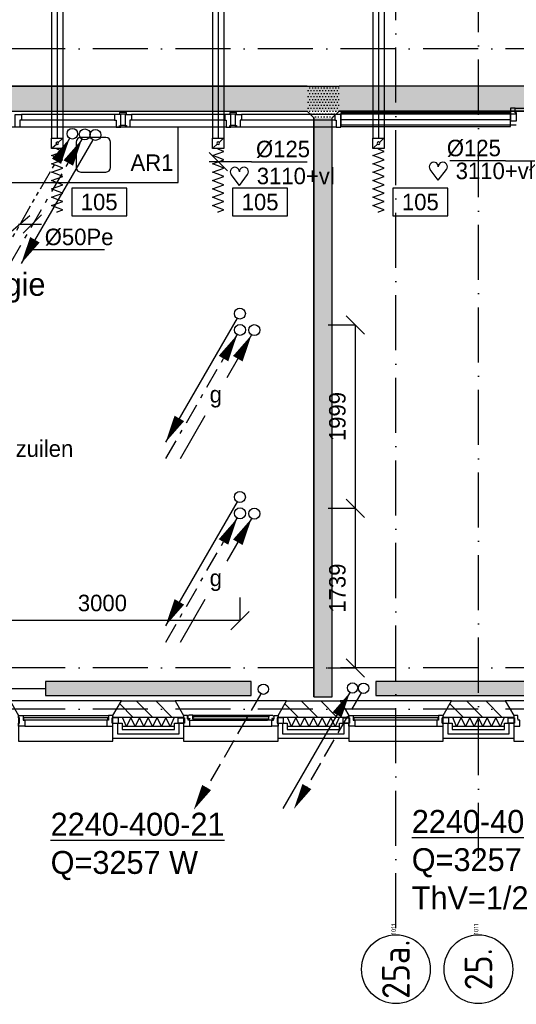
# Model space of a CAD drawing. Extents: x -1448 to 118900, y -195097 to 442500.
# Tile 45 of 103: x 43463 to 48879, y 401755 to 412489. Entities that reach past the tile are written whole.
import ezdxf
from ezdxf.enums import TextEntityAlignment as Align

# ---------------------------------------------------------------- set-up
doc = ezdxf.new("R2010")
doc.units = 0
doc.header["$LTSCALE"] = 100
for name, pattern in [('B-SL0', [100000000.0, 0, -100000000.0]), ('CENTER2', [11.25, 7.5, -1.25, 1.25, -1.25]), ('DASHDOT', [9, 6, -1.5, 0, -1.5]), ('LURETOUR', [6, 4, -2])]:
    doc.linetypes.add(name, pattern=pattern)
doc.layers.get('0').update_dxf_attribs({"linetype": 'CONTINUOUS'})
doc.layers.get('DEFPOINTS').update_dxf_attribs({"linetype": 'CONTINUOUS'})
for name, color, linetype in [('AL$7----_STRAMIEN', 1, 'DASHDOT'), ('AL21----_BUITENWAND', 4, 'CONTINUOUS'), ('AL21K---_ISOLATIE', 1, 'CONTINUOUS'), ('AL22----_BINNENWAND', 7, 'CONTINUOUS'), ('AL28----_KONSTRUKTIE', 3, 'CONTINUOUS'), ('AL31----_BUITENKOZ', 7, 'CONTINUOUS'), ('AL32----_BINNENKOZ', 7, 'CONTINUOUS'), ('AL32----_DRAAIRICHTING', 1, 'CONTINUOUS'), ('AL66----_TRANSPINST', 7, 'CONTINUOUS'), ('AL74----', 7, 'CONTINUOUS'), ('ALL-----_REFLIJNEN', 8, 'CONTINUOUS'), ('ALN-----_BLOCKNAAM', 2, 'CONTINUOUS'), ('ALXA3---_VOLZWART', 14, 'CONTINUOUS'), ('ALXAB---_PREFABBETON', 1, 'CONTINUOUS'), ('BOUW', 8, 'CONTINUOUS'), ('KABELGOOT1', 8, 'CONTINUOUS'), ('WI561---', 1, 'CONTINUOUS'), ('WL524---', 4, 'CONTINUOUS'), ('WL531---', 4, 'CONTINUOUS'), ('WL532---', 4, 'CONTINUOUS'), ('WL541---', 4, 'CONTINUOUS'), ('WL561---', 4, 'CONTINUOUS'), ('WL561---_AANVOER', 4, 'CONTINUOUS'), ('WL561---_RETOUR', 4, 'CONTINUOUS'), ('WL570---', 3, 'CONTINUOUS'), ('WL570---_HARTLIJN', 1, 'CONTINUOUS'), ('WL570---_RETOUR', 3, 'CONTINUOUS'), ('WM531---', 1, 'CONTINUOUS'), ('WM561---', 1, 'CONTINUOUS'), ('WM570---', 1, 'CONTINUOUS')]:
    doc.layers.add(name, color=color, linetype=linetype)
doc.styles.add('BURO-018', font='BUROFONT.shx', dxfattribs={"height": 180})
doc.styles.add('BURO-025', font='BUROFONT.shx', dxfattribs={"height": 250})
doc.styles.get("Standard").update_dxf_attribs({"font": 'ISOCP'})
doc.dimstyles.new('STABICAD', dxfattribs={"dimscale": 100, "dimtxt": 1.8, "dimasz": 0, "dimexe": 0, "dimexo": 2.5, "dimgap": 1.5, "dimtad": 0, "dimdec": 0, "dimzin": 0, "dimtxsty": 'BURO-018', "dimtsz": 1, "dimcen": -3, "dimazin": 3, "dimtfac": 1, "dimtofl": 0, "dimtmove": 0, "dimatfit": 3, "dimtvp": 1.055556, "dimtolj": 1, "dimtzin": 0})
pattern_1 = [(0, (0, 558400.235), (15.875, 31.75), [0, -31.75])]

# ---------------------------------------------------------------- blocks, each defined once
blk = doc.blocks.new('1011')
at = {"layer": 'AL$7----_STRAMIEN', "color": 7, "linetype": 'CONTINUOUS'}
blk.add_circle((-750, 0), 750, dxfattribs=at)
at = {"layer": 'ALN-----_BLOCKNAAM', "linetype": 'CONTINUOUS'}
blk.add_text('1011', height=100, dxfattribs=at).set_placement((0, 0))
blk = doc.blocks.new('2322401')
at = {"color": 0, "linetype": 'CONTINUOUS'}
for p, q in [((-0.5, 0.5, 1), (-0.5, 0.5)), ((-0.5, 0.5, 1), (-0.5, -0.5, 1)), ((0.5, 0.5, 1), (-0.5, 0.5, 1)), ((0.5, 0.5), (-0.5, 0.5)), ((-0.5, 0.5), (-0.5, -0.5)), ((0.5, 0.5, 1), (0.5, 0.5)), ((0.5, -0.5, 1), (0.5, 0.5, 1)), ((0.5, -0.5), (0.5, 0.5)), ((-0.5, -0.5, 1), (-0.5, -0.5)), ((-0.5, -0.5, 1), (0.5, -0.5, 1)), ((-0.5, -0.5), (0.5, -0.5)), ((0.5, -0.5, 1), (0.5, -0.5))]:
    blk.add_line(p, q, dxfattribs=at)
blk = doc.blocks.new('LDV2108')
at = {"color": 0, "linetype": 'CONTINUOUS'}
for p, q in [((-0.25, -0.433), (-1.187, -2.057)), ((-1.562, -2.706), (-2.5, -4.33)), ((-2.875, -4.98), (-3.812, -6.603)), ((-4.187, -7.253), (-5.125, -8.877)), ((-5.5, -9.526), (-6.437, -11.15))]:
    blk.add_line(p, q, dxfattribs=at)
blk.add_lwpolyline([(-6.75, -11.691, 0, 1, 0), (-5.5, -9.526, 1, 1, 0)], format="xyseb", dxfattribs=at)
blk.add_circle((0, 0), 0.5, dxfattribs=at)
blk = doc.blocks.new('*D29')
at = {"layer": 'DEFPOINTS', "color": 0}
for p in [(46575, 407162), (46575, 405423), (47122, 405423)]:
    blk.add_point(p, dxfattribs=at)
at = {"layer": 'WM561---', "color": 0}
for p, q in [((47222, 407062), (47022, 407262)), ((46825, 407162), (47122, 407162)), ((47122, 407162), (47122, 405423)), ((47222, 405323), (47022, 405523)), ((46825, 405423), (47122, 405423))]:
    blk.add_line(p, q, dxfattribs=at)
at = {"layer": 'WM561---', "color": 0, "insert": (46928, 406292), "char_height": 180, "attachment_point": 5, "rotation": 90, "style": 'BURO-018'}
blk.add_mtext('\\A1;1739', dxfattribs=at)
blk = doc.blocks.new('*D31')
at = {"layer": 'DEFPOINTS', "color": 0}
for p in [(46575, 409162), (46575, 407163), (47122, 407163)]:
    blk.add_point(p, dxfattribs=at)
at = {"layer": 'WM561---', "color": 0}
for p, q in [((47222, 409062), (47022, 409262)), ((46825, 409162), (47122, 409162)), ((47122, 409162), (47122, 407163)), ((47222, 407063), (47022, 407263)), ((46825, 407163), (47122, 407163))]:
    blk.add_line(p, q, dxfattribs=at)
at = {"layer": 'WM561---', "color": 0, "insert": (46928, 408162), "char_height": 180, "attachment_point": 5, "rotation": 90, "style": 'BURO-018'}
blk.add_mtext('\\A1;1999', dxfattribs=at)
blk = doc.blocks.new('LDV4109')
at = {"color": 0, "linetype": 'CONTINUOUS'}
for p, q in [((-1.125, -1.949), (-0.25, -0.433)), ((-1.688, -2.923), (-1.5, -2.598)), ((-3, -5.196), (-2.063, -3.572)), ((-3.563, -6.17), (-3.375, -5.846)), ((-4.875, -8.444), (-3.938, -6.82)), ((-5.438, -9.418), (-5.25, -9.093)), ((-6.75, -11.691), (-5.813, -10.068))]:
    blk.add_line(p, q, dxfattribs=at)
blk.add_lwpolyline([(-0.25, -0.433, 0, 1, 0), (-1.5, -2.598, 1, 1, 0)], format="xyseb", dxfattribs=at)
blk.add_circle((0, 0), 0.5, dxfattribs=at)
blk = doc.blocks.new('*D32')
at = {"layer": 'DEFPOINTS', "color": 0}
for p in [(42865, 405939), (42865, 405939), (45865, 405939)]:
    blk.add_point(p, dxfattribs=at)
at = {"layer": 'WM561---', "color": 0}
for p, q in [((42865, 406189), (42865, 405939)), ((45865, 406189), (45865, 405939)), ((42765, 405839), (42965, 406039)), ((45765, 405839), (45965, 406039)), ((45865, 405939), (42865, 405939))]:
    blk.add_line(p, q, dxfattribs=at)
at = {"layer": 'WM561---', "color": 0, "insert": (44365, 406129), "char_height": 180, "attachment_point": 5, "style": 'BURO-018'}
blk.add_mtext('\\A1;3000', dxfattribs=at)
blk = doc.blocks.new('A$C3CED5FD2')
at = {"layer": 'AL74----'}
for p, q in [((0, 600), (0, 0)), ((1850, 600), (0, 600)), ((1850, 0), (1850, 600)), ((737.5, 437.5), (737.5, 162.5)), ((1062.5, 487.5), (787.5, 487.5)), ((1112.5, 162.5), (1112.5, 437.5)), ((787.5, 112.5), (1062.5, 112.5)), ((0, 0), (1850, 0))]:
    blk.add_line(p, q, dxfattribs=at)
for centre, start, end in [((787.5, 437.5), 90, 180), ((1062.5, 437.5), 0, 90), ((787.5, 162.5), 180, 270), ((1062.5, 162.5), 270, 0)]:
    blk.add_arc(centre, 50, start, end, dxfattribs=at)
blk = doc.blocks.new('LDV4')
at = {"color": 0, "linetype": 'CONTINUOUS'}
for p, q in [((-0.25, -0.433), (-2.5, -4.33)), ((-4.5, -7.794), (-6.75, -11.691))]:
    blk.add_line(p, q, dxfattribs=at)
blk.add_lwpolyline([(-0.25, -0.433, 0, 1, 0), (-1.5, -2.598, 1, 1, 0)], format="xyseb", dxfattribs=at)
blk.add_circle((0, 0), 0.5, dxfattribs=at)
at = {"color": 0, "linetype": 'CONTINUOUS', "style": 'BURO-018'}
blk.add_attdef('LD_TEXT1', text='', height=1.8, dxfattribs=at).set_placement((-3.5, -6.062), align=Align.MIDDLE)
blk = doc.blocks.new('LDV2121')
at = {"color": 0, "linetype": 'CONTINUOUS'}
blk.add_line((-0.25, -0.433), (-6.75, -11.691), dxfattribs=at)
blk.add_lwpolyline([(-6.75, -11.691, 0, 1, 0), (-5.5, -9.526, 1, 1, 0)], format="xyseb", dxfattribs=at)
blk.add_circle((0, 0), 0.5, dxfattribs=at)
blk = doc.blocks.new('LDV4107')
at = {"color": 0, "linetype": 'CONTINUOUS'}
blk.add_line((-0.25, -0.433), (-6.75, -11.691), dxfattribs=at)
blk.add_lwpolyline([(-0.25, -0.433, 0, 1, 0), (-1.5, -2.598, 1, 1, 0)], format="xyseb", dxfattribs=at)
blk.add_circle((0, 0), 0.5, dxfattribs=at)
blk = doc.blocks.new('LU-1D-F-7D2BC')
at = {"color": 0, "linetype": 'CONTINUOUS'}
for p, q in [((-350, 0), (-341, 0)), ((-341, 0), (-318, 62)), ((-318, 62), (-296, 0)), ((-296, 0), (-273, -62)), ((-273, -62), (-250, 0)), ((-250, 0), (-227, 62)), ((-227, 62), (-205, 0)), ((-205, 0), (-182, -62)), ((-182, -62), (-159, 0)), ((-159, 0), (-136, 62)), ((-136, 62), (-114, 0)), ((-114, 0), (-91, -62)), ((-91, -62), (-68, 0)), ((-68, 0), (-45, 62)), ((-45, 62), (-23, 0)), ((-23, 0), (0, -62)), ((0, -62), (23, 0)), ((23, 0), (45, 62)), ((45, 62), (68, 0)), ((68, 0), (91, -62)), ((91, -62), (114, 0)), ((114, 0), (136, 62)), ((136, 62), (159, 0)), ((159, 0), (182, -62)), ((182, -62), (205, 0)), ((205, 0), (227, 62)), ((227, 62), (250, 0)), ((250, 0), (273, -62)), ((273, -62), (296, 0)), ((296, 0), (318, 62)), ((318, 62), (341, 0)), ((341, 0), (350, 0))]:
    blk.add_line(p, q, dxfattribs=at)
blk = doc.blocks.new('LU-1D-KL-7D70')
at = {"color": 0, "linetype": 'CONTINUOUS'}
for p, q in [((-56, 62), (-56, -62)), ((56, 62), (-56, 62)), ((47, 52), (9, 10)), ((56, -62), (56, 62)), ((-56, -62), (56, -62)), ((-9, -10), (-47, -52))]:
    blk.add_line(p, q, dxfattribs=at)
blk.add_circle((0, 0), 14.1, dxfattribs=at)
blk = doc.blocks.new('LU-1D-K-7D')
at = {"color": 0, "linetype": 'CONTINUOUS'}
for p, q in [((-0.5, 62.5), (0.5, 62.5)), ((-0.5, -62.5), (0.5, -62.5))]:
    blk.add_line(p, q, dxfattribs=at)
at = {"layer": 'WL570---_HARTLIJN', "linetype": 'CENTER2'}
blk.add_line((-0.5, 0), (0.5, 0), dxfattribs=at)
blk = doc.blocks.new('LU-ORND')
at = {"color": 0, "linetype": 'CONTINUOUS'}
for p, q in [((-3, 1.5), (-3, -1.5)), ((3, 1.5), (-3, 1.5)), ((3, -1.5), (3, 1.5)), ((-3, -1.5), (3, -1.5))]:
    blk.add_line(p, q, dxfattribs=at)
blk = doc.blocks.new('EH100000')
at = {"linetype": 'BYBLOCK'}
for p, q in [((1, 0.5), (0, 0.5)), ((1, 0.5, 1), (0, 0.5, 1)), ((0, -0.5, 1), (1, -0.5, 1)), ((1, -0.5), (0, -0.5))]:
    blk.add_line(p, q, dxfattribs=at)
at = {"linetype": 'BYBLOCK', "invisible_edges": 15}
for points in [[(1, -0.5), (0, -0.5), (0, 0.5), (1, 0.5)], [(0, 0.5), (1, 0.5), (1, 0.5, 1), (0, 0.5, 1)], [(0, -0.5, 1), (1, -0.5, 1), (1, -0.5), (0, -0.5)]]:
    blk.add_3dface(points, dxfattribs=at)
blk = doc.blocks.new('EH100005')
blk.add_lwpolyline([(-1, -0.5), (0, -0.5), (0, 0.5), (-1, 0.5)])
blk = doc.blocks.new('KG3FEF')
at = {"linetype": 'B-SL0'}
for p, q in [((-175, 135), (-175, -135)), ((175, -135), (175, 135)), ((-100, -210), (100, -210))]:
    blk.add_line(p, q, dxfattribs=at)
at = {"linetype": 'BYBLOCK'}
for points in [[(-175, 135), (0, 135), (0, 135), (175, 135)], [(-100, -210), (-100, -210), (-175, -135), (-175, -135)], [(175, -135), (175, -135), (100, -210), (100, -210)]]:
    blk.add_lwpolyline(points, dxfattribs=at)
at = {"flags": 3}
blk.add_attdef('HULPSTUK', (0, 0), '', height=1, rotation=270, dxfattribs=at)
blk = doc.blocks.new('*U121', base_point=(56192, 52813))
at = {"color": 0, "linetype": 'CONTINUOUS'}
for p, q in [((56230, 52714), (56030, 52913)), ((56492, 52813), (56030, 52813)), ((56492, 52813), (57099, 52813))]:
    blk.add_line(p, q, dxfattribs=at)
at = {"layer": 'WM570---', "linetype": 'CONTINUOUS', "style": 'BURO-018'}
blk.add_text('%%c125', height=180, dxfattribs=at).set_placement((56542, 52863))
blk = doc.blocks.new('HART')
at = {"color": 1}
for q in [(-39.7, 52.4), (39.7, 52.4)]:
    blk.add_line((0, 0), q, dxfattribs=at)
for centre, start, end in [((-22.1, 65.7), 0, 217.1867), ((22.1, 65.7), 322.8133, 180)]:
    blk.add_arc(centre, 22.1, start, end, dxfattribs=at)
blk = doc.blocks.new('*U122', base_point=(63793, 55653))
at = {"color": 0, "linetype": 'CONTINUOUS'}
for p, q in [((63756, 55553), (63955, 55752)), ((63493, 55653), (62886, 55653)), ((63493, 55653), (63955, 55653))]:
    blk.add_line(p, q, dxfattribs=at)
at = {"layer": 'WM570---', "linetype": 'CONTINUOUS', "style": 'BURO-018'}
blk.add_text('%%c125', height=180, dxfattribs=at).set_placement((63443, 55703), align=Align.RIGHT)
blk = doc.blocks.new('CVRINFO2')
at = {"color": 0, "linetype": 'CONTINUOUS', "style": 'BURO-025'}
for tag, p in [('CV_TEXT125', (0, 0)), ('CV_TEXT225', (0, -4.17)), ('CV_TEXT325', (0, -8.33)), ('CV_TEXT425', (0, -12.5))]:
    blk.add_attdef(tag, p, '', height=2.5, dxfattribs=at)
blk = doc.blocks.new('CVHATCH1')
at = {"color": 0, "linetype": 'CONTINUOUS'}
blk.add_solid([(-0.5, -0.5), (0.5, -0.5), (-0.5, 0.5), (0.5, 0.5)], dxfattribs=at)
blk = doc.blocks.new('LDV4110')
at = {"color": 0, "linetype": 'CONTINUOUS'}
for p, q in [((-1.125, -1.949), (-0.25, -0.433)), ((-1.5, -2.598), (-1.313, -2.273)), ((-3, -5.196), (-2.063, -3.572)), ((-1.875, -3.248), (-1.688, -2.923)), ((-3.375, -5.846), (-3.188, -5.521)), ((-3.75, -6.495), (-3.563, -6.17)), ((-4.875, -8.444), (-3.938, -6.82)), ((-5.25, -9.093), (-5.063, -8.769)), ((-6.75, -11.691), (-5.813, -10.068)), ((-5.625, -9.743), (-5.438, -9.418))]:
    blk.add_line(p, q, dxfattribs=at)
blk.add_lwpolyline([(-0.25, -0.433, 0, 1, 0), (-1.5, -2.598, 1, 1, 0)], format="xyseb", dxfattribs=at)
blk.add_circle((0, 0), 0.5, dxfattribs=at)

msp = doc.modelspace()

# ---------------------------------------------------------------- hatches: boundary and pattern name
at = {"layer": 'KABELGOOT1'}
h = msp.add_hatch(dxfattribs=at)
h.set_pattern_fill('DOTS', color=256, scale=20, style=0)
h.set_pattern_definition(pattern_1)
h.paths.add_polyline_path([(59286.1, 411492.3), (59361.1, 411417.3), (59361.1, 411492.3)])
h.paths.add_polyline_path([(59361.1, 411762.3), (32386.1, 411762.3), (32386.1, 411492.3), (59361.1, 411492.3)])
h = msp.add_hatch(dxfattribs=at)
h.set_pattern_fill('DOTS', color=256, scale=20, style=0)
h.set_pattern_definition(pattern_1)
h.paths.add_polyline_path([(46871.1, 411417.3), (46946.1, 411492.3), (46946.1, 411762.3), (46771.1, 411762.3), (46596.1, 411762.3), (46596.1, 411492.3), (46671.1, 411417.3)])
h = msp.add_hatch(dxfattribs=at)
h.set_pattern_fill('DOTS', color=256, scale=20, style=0)
h.set_pattern_definition(pattern_1)
h.paths.add_polyline_path([(46871.1, 411417.3), (46671.1, 411417.3), (46671.1, 405106.3), (46871.1, 405106.3)])

# ---------------------------------------------------------------- linework, layer by layer
at = {"layer": 'AL$7----_STRAMIEN', "color": 1}
msp.add_line((88065.4, 412172.7), (2467.7, 412172.7), dxfattribs=at)
for points in [[(47565.4, 402583.9), (47565.4, 439905.7)], [(48465.4, 403352.1), (48465.4, 414505.2)], [(88065.4, 405422.7), (3295.1, 405422.7)], [(88065.4, 404972.7), (2467.7, 404972.7)]]:
    msp.add_lwpolyline(points, dxfattribs=at)
at = {"layer": 'AL21----_BUITENWAND', "color": 8}
for p, q in [((44480.4, 404652.7), (44480.4, 404821.7)), ((44480.4, 404821.7), (44580.4, 404821.7)), ((44580.4, 404821.7), (44580.4, 404752.7)), ((45150.4, 404752.7), (45150.4, 404821.7)), ((45150.4, 404821.7), (45250.4, 404821.7)), ((45250.4, 404821.7), (45250.4, 404652.7)), ((46280.4, 404652.7), (46280.4, 404821.7)), ((46280.4, 404821.7), (46380.4, 404821.7)), ((46380.4, 404821.7), (46380.4, 404752.7)), ((46950.4, 404752.7), (46950.4, 404821.7)), ((46950.4, 404821.7), (47050.4, 404821.7)), ((47050.4, 404821.7), (47050.4, 404652.7)), ((48080.4, 404652.7), (48080.4, 404821.7)), ((48080.4, 404821.7), (48180.4, 404821.7)), ((48180.4, 404821.7), (48180.4, 404752.7)), ((48750.4, 404752.7), (48750.4, 404821.7)), ((48750.4, 404821.7), (48850.4, 404821.7)), ((48850.4, 404821.7), (48850.4, 404652.7)), ((44580.4, 404752.7), (45150.4, 404752.7)), ((46380.4, 404752.7), (46950.4, 404752.7)), ((48180.4, 404752.7), (48750.4, 404752.7)), ((45250.4, 404652.7), (44480.4, 404652.7)), ((47050.4, 404652.7), (46280.4, 404652.7)), ((48850.4, 404652.7), (48080.4, 404652.7))]:
    msp.add_line(p, q, dxfattribs=at)
at = {"layer": 'AL21K---_ISOLATIE', "color": 8, "linetype": 'CONTINUOUS'}
for p, q in [((45150.4, 404882.7), (44580.4, 404882.7)), ((44627.9, 404782.7), (44584.6, 404882.7)), ((44675.4, 404882.7), (44627.9, 404782.7)), ((44722.9, 404782.7), (44675.4, 404882.7)), ((44770.4, 404882.7), (44722.9, 404782.7)), ((44817.9, 404782.7), (44770.4, 404882.7)), ((44865.4, 404882.7), (44817.9, 404782.7)), ((44912.9, 404782.7), (44865.4, 404882.7)), ((44960.4, 404882.7), (44912.9, 404782.7)), ((45007.9, 404782.7), (44960.4, 404882.7)), ((45055.4, 404882.7), (45007.9, 404782.7)), ((45102.9, 404782.7), (45055.4, 404882.7)), ((45146.2, 404882.7), (45102.9, 404782.7)), ((46950.4, 404882.7), (46380.4, 404882.7)), ((46427.9, 404782.7), (46384.6, 404882.7)), ((46475.4, 404882.7), (46427.9, 404782.7)), ((46522.9, 404782.7), (46475.4, 404882.7)), ((46570.4, 404882.7), (46522.9, 404782.7)), ((46617.9, 404782.7), (46570.4, 404882.7)), ((46665.4, 404882.7), (46617.9, 404782.7)), ((46712.9, 404782.7), (46665.4, 404882.7)), ((46760.4, 404882.7), (46712.9, 404782.7)), ((46807.9, 404782.7), (46760.4, 404882.7)), ((46855.4, 404882.7), (46807.9, 404782.7)), ((46902.9, 404782.7), (46855.4, 404882.7)), ((46946.2, 404882.7), (46902.9, 404782.7)), ((48750.4, 404882.7), (48180.4, 404882.7)), ((48227.9, 404782.7), (48184.6, 404882.7)), ((48275.4, 404882.7), (48227.9, 404782.7)), ((48322.9, 404782.7), (48275.4, 404882.7)), ((48370.4, 404882.7), (48322.9, 404782.7)), ((48417.9, 404782.7), (48370.4, 404882.7)), ((48465.4, 404882.7), (48417.9, 404782.7)), ((48512.9, 404782.7), (48465.4, 404882.7)), ((48560.4, 404882.7), (48512.9, 404782.7)), ((48607.9, 404782.7), (48560.4, 404882.7)), ((48655.4, 404882.7), (48607.9, 404782.7)), ((48702.9, 404782.7), (48655.4, 404882.7)), ((48746.2, 404882.7), (48702.9, 404782.7)), ((45150.4, 404782.7), (44580.4, 404782.7)), ((46950.4, 404782.7), (46380.4, 404782.7)), ((48750.4, 404782.7), (48180.4, 404782.7))]:
    msp.add_line(p, q, dxfattribs=at)
at = {"layer": 'AL22----_BINNENWAND', "color": 8}
for p, q in [((48814.3, 411472.7), (46965.4, 411472.7)), ((46965.4, 411472.7), (46965.4, 411322.7)), ((46965.4, 411322.7), (48814.3, 411322.7))]:
    msp.add_line(p, q, dxfattribs=at)
at = {"layer": 'AL22----_BINNENWAND', "color": 8, "linetype": 'CONTINUOUS'}
for p, q in [((48875.7, 411457.7), (46965.4, 411457.7)), ((48814.3, 411457.7), (46965.4, 411457.7)), ((48875.7, 411337.7), (46965.4, 411337.7)), ((48814.3, 411337.7), (46965.4, 411337.7))]:
    msp.add_line(p, q, dxfattribs=at)
at = {"layer": 'AL28----_KONSTRUKTIE', "color": 8}
for p, q in [((44480.4, 404902.7), (44572.8, 405062.7)), ((44572.8, 405062.7), (45158, 405062.7)), ((45158, 405062.7), (45250.4, 404902.7)), ((46280.4, 404902.7), (46372.8, 405062.7)), ((46372.8, 405062.7), (46958, 405062.7)), ((46958, 405062.7), (47050.4, 404902.7)), ((48080.4, 404902.7), (48172.8, 405062.7)), ((48172.8, 405062.7), (48758, 405062.7)), ((48758, 405062.7), (48850.4, 404902.7)), ((44480.4, 404882.7), (44480.4, 404902.7)), ((45250.4, 404882.7), (44480.4, 404882.7)), ((45250.4, 404902.7), (45250.4, 404882.7)), ((46280.4, 404882.7), (46280.4, 404902.7)), ((47050.4, 404882.7), (46280.4, 404882.7)), ((47050.4, 404902.7), (47050.4, 404882.7)), ((48080.4, 404882.7), (48080.4, 404902.7)), ((48850.4, 404882.7), (48080.4, 404882.7)), ((48850.4, 404902.7), (48850.4, 404882.7))]:
    msp.add_line(p, q, dxfattribs=at)
at = {"layer": 'AL31----_BUITENKOZ', "color": 8}
for points in [[(44480.4, 404902.7), (44572.8, 405062.7), (43358, 405062.7), (43450.4, 404902.7), (43450.4, 404622.7), (44480.4, 404622.7)], [(46280.4, 404902.7), (46372.8, 405062.7), (45158, 405062.7), (45250.4, 404902.7), (45250.4, 404622.7), (46280.4, 404622.7)], [(48080.4, 404902.7), (48172.8, 405062.7), (46958, 405062.7), (47050.4, 404902.7), (47050.4, 404622.7), (48080.4, 404622.7)], [(49880.4, 404902.7), (49972.8, 405062.7), (48758, 405062.7), (48850.4, 404902.7), (48850.4, 404622.7), (49880.4, 404622.7)], [(44470.4, 404877.7), (44470.4, 404821.7), (44541.4, 404821.7), (44541.4, 404877.7)], [(45260.4, 404877.7), (45260.4, 404821.7), (45189.4, 404821.7), (45189.4, 404877.7)], [(45250.4, 404902.7), (45250.4, 404877.7), (45260.4, 404877.7), (45260.4, 404821.7), (45250.4, 404821.7), (45250.4, 404788.7), (45317.4, 404788.7), (45317.4, 404851.7), (45300.4, 404851.7), (45300.4, 404866.7), (45294.4, 404866.7), (45294.4, 404902.7)], [(45307.1, 404905.7), (45304.6, 404901.5), (45297.6, 404901.5), (45297.6, 404871.7), (45320.1, 404871.7), (45320.1, 404866.7), (45312.1, 404866.7), (45312.1, 404851.7), (45317.4, 404851.7), (45364.5, 404851.7), (45366.6, 404864.7), (45349.6, 404864.7), (45349.6, 404905.7)], [(45349.6, 404903.4), (45349.6, 404889.9), (45366.6, 404889.9), (45366.6, 404903.4)], [(46223.7, 404905.7), (46226.1, 404901.5), (46233.2, 404901.5), (46233.2, 404871.7), (46210.7, 404871.7), (46210.7, 404866.7), (46218.7, 404866.7), (46218.7, 404851.7), (46213.4, 404851.7), (46166.3, 404851.7), (46164.2, 404864.7), (46181.2, 404864.7), (46181.2, 404905.7)], [(46181.2, 404903.4), (46181.2, 404889.9), (46164.2, 404889.9), (46164.2, 404903.4)], [(46280.4, 404902.7), (46280.4, 404877.7), (46270.4, 404877.7), (46270.4, 404821.7), (46280.4, 404821.7), (46280.4, 404788.7), (46213.4, 404788.7), (46213.4, 404851.7), (46230.4, 404851.7), (46230.4, 404866.7), (46236.4, 404866.7), (46236.4, 404902.7)], [(46270.4, 404877.7), (46270.4, 404821.7), (46341.4, 404821.7), (46341.4, 404877.7)], [(47060.4, 404877.7), (47060.4, 404821.7), (46989.4, 404821.7), (46989.4, 404877.7)], [(48070.4, 404877.7), (48070.4, 404821.7), (48141.4, 404821.7), (48141.4, 404877.7)], [(48860.4, 404877.7), (48860.4, 404821.7), (48789.4, 404821.7), (48789.4, 404877.7)], [(48850.4, 404902.7), (48850.4, 404877.7), (48860.4, 404877.7), (48860.4, 404821.7), (48850.4, 404821.7), (48850.4, 404788.7), (48917.4, 404788.7), (48917.4, 404851.7), (48900.4, 404851.7), (48900.4, 404866.7), (48894.4, 404866.7), (48894.4, 404902.7)]]:
    msp.add_lwpolyline(points, close=True, dxfattribs=at)
at = {"layer": 'AL31----_BUITENKOZ', "color": 8, "linetype": 'CONTINUOUS'}
for points in [[(43500.4, 404902.7), (43500.4, 404902.7), (43500.4, 404851.7), (43517.4, 404851.7), (43517.4, 404788.7), (43517.4, 404788.7), (43517.4, 404788.7), (43517.4, 404788.7), (43517.4, 404788.7), (43450.4, 404788.7), (43450.4, 404821.7), (43460.4, 404821.7), (43460.4, 404877.7), (43450.4, 404877.7), (43450.4, 404877.7), (43450.4, 404902.7)], [(43505.4, 404876.7), (43505.4, 404855.7), (44425.4, 404855.7), (44425.4, 404876.7)], [(44430.4, 404902.7), (44430.4, 404902.7), (44430.4, 404851.7), (44413.4, 404851.7), (44413.4, 404788.7), (44413.4, 404788.7), (44413.4, 404788.7), (44413.4, 404788.7), (44413.4, 404788.7), (44480.4, 404788.7), (44480.4, 404821.7), (44470.4, 404821.7), (44470.4, 404877.7), (44480.4, 404877.7), (44480.4, 404877.7), (44480.4, 404902.7)], [(45351.6, 404887.7), (45351.6, 404866.7), (46179.2, 404866.7), (46179.2, 404887.7)], [(47100.4, 404902.7), (47100.4, 404902.7), (47100.4, 404851.7), (47117.4, 404851.7), (47117.4, 404788.7), (47117.4, 404788.7), (47117.4, 404788.7), (47117.4, 404788.7), (47117.4, 404788.7), (47050.4, 404788.7), (47050.4, 404821.7), (47060.4, 404821.7), (47060.4, 404877.7), (47050.4, 404877.7), (47050.4, 404877.7), (47050.4, 404902.7)], [(47105.4, 404876.7), (47105.4, 404855.7), (48025.4, 404855.7), (48025.4, 404876.7)], [(48030.4, 404902.7), (48030.4, 404902.7), (48030.4, 404851.7), (48013.4, 404851.7), (48013.4, 404788.7), (48013.4, 404788.7), (48013.4, 404788.7), (48013.4, 404788.7), (48013.4, 404788.7), (48080.4, 404788.7), (48080.4, 404821.7), (48070.4, 404821.7), (48070.4, 404877.7), (48080.4, 404877.7), (48080.4, 404877.7), (48080.4, 404902.7)]]:
    msp.add_lwpolyline(points, close=True, dxfattribs=at)
at = {"layer": 'AL31----_BUITENKOZ', "color": 8}
for points in [[(43500.4, 404902.7), (44430.4, 404902.7)], [(45349.6, 404905.7), (46181.2, 404905.7)], [(47100.4, 404902.7), (48030.4, 404902.7)], [(43517.4, 404788.7), (44413.4, 404788.7)], [(45317.4, 404788.7), (46213.4, 404788.7)], [(45364.5, 404851.7), (46166.3, 404851.7)], [(47117.4, 404788.7), (48013.4, 404788.7)]]:
    msp.add_lwpolyline(points, dxfattribs=at)
at = {"layer": 'AL32----_BINNENKOZ', "color": 8}
for points in [[(43415.4, 411315.7), (43415.4, 411454.7), (43482.4, 411454.7), (43482.4, 411391.7), (43465.4, 411391.7), (43465.4, 411315.7), (43415.4, 411315.7)], [(44498.4, 411454.7), (43482.4, 411454.7)], [(44565.4, 411315.7), (44565.4, 411454.7), (44498.4, 411454.7), (44498.4, 411391.7), (44515.4, 411391.7), (44515.4, 411315.7), (44565.4, 411315.7)], [(44615.4, 411460.2), (44627.9, 411460.2), (44627.9, 411478.2), (44565.3, 411478.2), (44552.8, 411478.2), (44552.8, 411460.2)], [(44615.4, 411454.7), (44615.4, 411460.2), (44565.3, 411460.2), (44565.3, 411454.7)], [(44615.4, 411315.7), (44615.4, 411454.7), (44682.4, 411454.7), (44682.4, 411391.7), (44665.4, 411391.7), (44665.4, 411315.7), (44615.4, 411315.7)], [(45698.4, 411454.7), (44682.4, 411454.7)], [(45765.4, 411315.7), (45765.4, 411454.7), (45698.4, 411454.7), (45698.4, 411391.7), (45715.4, 411391.7), (45715.4, 411315.7), (45765.4, 411315.7)], [(45815.4, 411460.2), (45827.9, 411460.2), (45827.9, 411478.2), (45765.3, 411478.2), (45752.8, 411478.2), (45752.8, 411460.2)], [(45815.4, 411454.7), (45815.4, 411460.2), (45765.3, 411460.2), (45765.3, 411454.7)], [(45815.4, 411315.7), (45815.4, 411454.7), (45882.4, 411454.7), (45882.4, 411391.7), (45865.4, 411391.7), (45865.4, 411315.7), (45815.4, 411315.7)], [(46898.4, 411454.7), (45882.4, 411454.7)], [(46965.4, 411315.7), (46965.4, 411454.7), (46898.4, 411454.7), (46898.4, 411391.7), (46915.4, 411391.7), (46915.4, 411315.7), (46965.4, 411315.7)], [(44515.4, 411315.7), (43465.4, 411315.7)], [(44498.4, 411391.7), (43482.4, 411391.7)], [(44615.4, 411335.2), (44627.9, 411335.2), (44627.9, 411317.2), (44565.3, 411317.2), (44552.8, 411317.2), (44552.8, 411335.2)], [(44615.4, 411340.7), (44615.4, 411335.2), (44565.3, 411335.2), (44565.3, 411340.7)], [(45715.4, 411315.7), (44665.4, 411315.7)], [(45698.4, 411391.7), (44682.4, 411391.7)], [(45815.4, 411335.2), (45827.9, 411335.2), (45827.9, 411317.2), (45765.3, 411317.2), (45752.8, 411317.2), (45752.8, 411335.2)], [(45815.4, 411340.7), (45815.4, 411335.2), (45765.3, 411335.2), (45765.3, 411340.7)], [(46915.4, 411315.7), (45865.4, 411315.7)], [(46898.4, 411391.7), (45882.4, 411391.7)]]:
    msp.add_lwpolyline(points, dxfattribs=at)
at = {"layer": 'AL32----_DRAAIRICHTING', "color": 8}
msp.add_lwpolyline([(48864.3, 411524.2), (49048.3, 411524.2)], dxfattribs=at)
at = {"layer": 'AL66----_TRANSPINST', "color": 8, "linetype": 'CONTINUOUS'}
msp.add_line((48814.3, 411322.7), (48814.3, 411472.7), dxfattribs=at)
msp.add_lwpolyline([(48881.3, 411473.2), (48864.3, 411473.2), (48864.3, 411524.2), (48814.3, 411524.2), (48814.3, 411385.2), (48881.3, 411385.2)], close=True, dxfattribs=at)
at = {"layer": 'ALL-----_REFLIJNEN', "color": 8, "linetype": 'CONTINUOUS'}
for p, q in [((48814.3, 411397.7), (46965.4, 411397.7)), ((44530.4, 404821.7), (44530.4, 404702.7)), ((45200.4, 404702.7), (45200.4, 404821.7)), ((46330.4, 404821.7), (46330.4, 404702.7)), ((47000.4, 404702.7), (47000.4, 404821.7)), ((48130.4, 404821.7), (48130.4, 404702.7)), ((48800.4, 404702.7), (48800.4, 404821.7)), ((44530.4, 404702.7), (45200.4, 404702.7)), ((46330.4, 404702.7), (47000.4, 404702.7)), ((48130.4, 404702.7), (48800.4, 404702.7))]:
    msp.add_line(p, q, dxfattribs=at)
at = {"layer": 'ALXA3---_VOLZWART', "color": 8}
for p, q in [((44530.4, 404821.7), (44530.4, 404702.7)), ((45200.4, 404702.7), (45200.4, 404821.7)), ((46330.4, 404821.7), (46330.4, 404702.7)), ((47000.4, 404702.7), (47000.4, 404821.7)), ((48130.4, 404821.7), (48130.4, 404702.7)), ((48800.4, 404702.7), (48800.4, 404821.7)), ((44530.4, 404702.7), (45200.4, 404702.7)), ((46330.4, 404702.7), (47000.4, 404702.7)), ((48130.4, 404702.7), (48800.4, 404702.7))]:
    msp.add_line(p, q, dxfattribs=at)
at = {"layer": 'ALXAB---_PREFABBETON', "color": 8}
for p, q in [((44701.6, 404882.7), (44554, 405030.3)), ((44913.7, 404882.7), (44733.7, 405062.7)), ((45125.9, 404882.7), (44945.9, 405062.7)), ((46501.6, 404882.7), (46354, 405030.3)), ((46713.7, 404882.7), (46533.7, 405062.7)), ((46925.9, 404882.7), (46745.9, 405062.7)), ((48301.6, 404882.7), (48154, 405030.3)), ((48513.7, 404882.7), (48333.7, 405062.7)), ((48725.9, 404882.7), (48545.9, 405062.7)), ((44489.5, 404882.7), (44480.4, 404891.8)), ((46289.5, 404882.7), (46280.4, 404891.8)), ((48089.5, 404882.7), (48080.4, 404891.8))]:
    msp.add_line(p, q, dxfattribs=at)
at = {"layer": 'WL532---', "color": 1}
for p, q in [((43343.3, 410159), (43572, 410354.9)), ((43562.6, 409985.3), (44387.6, 409985.3))]:
    msp.add_line(p, q, dxfattribs=at)
at = {"layer": 'WL561---'}
msp.add_line((42385.4, 405197.7), (43745.4, 405197.7), dxfattribs=at)
at = {"layer": 'WM531---', "linetype": 'CONTINUOUS'}
for p, q in [((43699.6, 410360.8), (43499.6, 410160.8)), ((43449.6, 410260.8), (43699.6, 410260.8))]:
    msp.add_line(p, q, dxfattribs=at)

# ---------------------------------------------------------------- block references
at = {"layer": 'AL$7----_STRAMIEN', "color": 8}
ref = msp.add_blockref('1011', (47565.4, 402513), dxfattribs=dict(at, xscale=0.5, yscale=0.5, zscale=0.5, rotation=90))
ref.add_attrib('STR-NAAM', '25a.', dxfattribs={"color": 3, "linetype": 'CONTINUOUS', "height": 300, "rotation": 90}).set_placement((47565.4, 402138), align=Align.MIDDLE)
ref = msp.add_blockref('1011', (48465.4, 402513), dxfattribs=dict(at, xscale=0.5, yscale=0.5, zscale=0.5, rotation=90))
ref.add_attrib('STR-NAAM', '25.', dxfattribs={"color": 3, "linetype": 'CONTINUOUS', "height": 300, "rotation": 90}).set_placement((48465.4, 402138), align=Align.MIDDLE)
at = {"layer": 'AL74----'}
msp.add_blockref('A$C3CED5FD2', (43340.4, 410715.7), dxfattribs=at)
at = {"layer": 'KABELGOOT1', "zscale": 60}
for name, p, xscale, yscale, rotation in [('EH100000', (46596.1, 411627.3, 3650), 10553, 270, 180), ('EH100000', (46771.1, 411417.3, 3650), 6310.999999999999, 200, 270), ('EH100005', (46771.1, 405106.3, 3650), 60, 200, 270)]:
    msp.add_blockref(name, p, dxfattribs=dict(at, xscale=xscale, yscale=yscale, rotation=rotation))
at = {"layer": 'KABELGOOT1'}
msp.add_blockref('KG3FEF', (46771.1, 411627.3, 3650), dxfattribs=at)
at = {"layer": 'KABELGOOT1', "xscale": 12339.99999999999, "yscale": 270, "zscale": 60}
msp.add_blockref('EH100000', (46946.1, 411627.3, 3650), dxfattribs=at)
at = {"layer": 'WI561---'}
ref = msp.add_blockref('CVRINFO2', (43800.5, 403593.4), dxfattribs=dict(at, xscale=100, yscale=100, zscale=100))
ref.add_attrib('CV_TEXT125', '%%u2240-400-21', (43800.5, 403593.4), dxfattribs={"layer": '0', "color": 2, "linetype": 'CONTINUOUS', "height": 250, "style": 'BURO-025'})
ref.add_attrib('CV_TEXT225', 'Q=3257 W', (43800.5, 403176.8), dxfattribs={"layer": '0', "color": 2, "linetype": 'CONTINUOUS', "height": 250, "style": 'BURO-025'})
ref = msp.add_blockref('CVRINFO2', (47738.5, 403623.8), dxfattribs=dict(at, xscale=100, yscale=100, zscale=100))
ref.add_attrib('CV_TEXT125', '%%u2240-400-21', (47738.5, 403623.8), dxfattribs={"layer": '0', "color": 2, "linetype": 'CONTINUOUS', "height": 250, "style": 'BURO-025'})
ref.add_attrib('CV_TEXT225', 'Q=3257 W', (47738.5, 403207.1), dxfattribs={"layer": '0', "color": 2, "linetype": 'CONTINUOUS', "height": 250, "style": 'BURO-025'})
ref.add_attrib('CV_TEXT325', 'ThV=1/2', (47738.5, 402790.5), dxfattribs={"layer": '0', "color": 2, "linetype": 'CONTINUOUS', "height": 250, "style": 'BURO-025'})
at = {"layer": 'WL524---', "color": 2, "xscale": 120, "yscale": 120, "zscale": 120}
for p in [(44289, 411232.7), (45863.8, 409285.2), (45863.8, 407285.2)]:
    msp.add_blockref('LDV2121', p, dxfattribs=at)
at = {"layer": 'WL531---', "color": 2, "xscale": 120, "yscale": 120, "zscale": 120}
for p in [(44173, 411237.9), (45865.4, 409106.8), (45865.4, 407106.8)]:
    msp.add_blockref('LDV4109', p, dxfattribs=at)
at = {"layer": 'WL532---', "color": 2, "xscale": 115.5, "yscale": 115.5, "zscale": 115.5}
msp.add_blockref('LDV4110', (44037.3, 411245.8), dxfattribs=at)
at = {"layer": 'WL541---', "color": 2}
ref = msp.add_blockref('LDV4', (46021.6, 409104.8), dxfattribs=dict(at, xscale=119.9999999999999, yscale=119.9999999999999, zscale=119.9999999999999))
ref.add_attrib('LD_TEXT1', 'g', dxfattribs={"layer": '0', "color": 1, "linetype": 'CONTINUOUS', "height": 180, "style": 'BURO-018'}).set_placement((45601.6, 408377.3), align=Align.MIDDLE)
ref = msp.add_blockref('LDV4', (46021.6, 407104), dxfattribs=dict(at, xscale=119.9999999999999, yscale=119.9999999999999, zscale=119.9999999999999))
ref.add_attrib('LD_TEXT1', 'g', dxfattribs={"layer": '0', "color": 1, "linetype": 'CONTINUOUS', "height": 180, "style": 'BURO-018'}).set_placement((45601.6, 406376.5), align=Align.MIDDLE)
at = {"layer": 'WL561---', "xscale": 2240, "yscale": 150}
for name, p, zscale, rotation in [('2322401', (44865.4, 405197.7), 400, 180.0000000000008), ('CVHATCH1', (44865.4, 405197.7), 2240, 180.0000000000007), ('2322401', (48465.4, 405197.7), 400, 180.0000000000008), ('CVHATCH1', (48465.4, 405197.7), 2240, 180.0000000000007)]:
    msp.add_blockref(name, p, dxfattribs=dict(at, zscale=zscale, rotation=rotation))
at = {"layer": 'WL561---_AANVOER', "color": 2, "xscale": 112.5, "yscale": 112.5, "zscale": 112.5}
msp.add_blockref('LDV4107', (47092.5, 405203.5), dxfattribs=at)
at = {"layer": 'WL561---_RETOUR', "color": 2, "xscale": 112.5, "yscale": 112.5, "zscale": 112.5}
for p in [(46120, 405190.1), (47213.3, 405200.3)]:
    msp.add_blockref('LDV2108', p, dxfattribs=at)
at = {"layer": 'WL570---_RETOUR', "linetype": 'LURETOUR', "rotation": 270}
for name, p, xscale in [('LU-1D-K-7D', (43872.7, 412236.5), 2077.125149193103), ('LU-1D-K-7D', (45627.5, 412236.5), 2077.125149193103), ('LU-1D-K-7D', (47375.1, 412236.3), 2076.631119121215), ('LU-1D-F-7D2BC', (43872.7, 410735.1), -1), ('LU-1D-F-7D2BC', (45627.5, 410735.1), -1), ('LU-1D-F-7D2BC', (47375.1, 410735.1), -1)]:
    msp.add_blockref(name, p, dxfattribs=dict(at, xscale=xscale))
at = {"layer": 'WL570---_RETOUR', "linetype": 'CONTINUOUS', "xscale": -1, "rotation": 89.9999999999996}
for p in [(43872.7, 411141.5), (45627.5, 411141.5), (47375.1, 411141.5)]:
    msp.add_blockref('LU-1D-KL-7D70', p, dxfattribs=at)
at = {"layer": 'WM570---', "linetype": 'LURETOUR'}
for name, p in [('*U121', (45690, 410939.4)), ('*U122', (49060, 410949.8))]:
    msp.add_blockref(name, p, dxfattribs=at)
at = {"layer": 'WM570---', "xscale": 2.25, "yscale": 2.25, "zscale": 2.25}
for p in [(45858.9, 410682.9), (48028.1, 410738.4)]:
    msp.add_blockref('HART', p, dxfattribs=at)
at = {"layer": 'WM570---'}
ref = msp.add_blockref('LU-ORND', (44329.8, 410501.5), dxfattribs=dict(at, xscale=100, yscale=100, zscale=100))
ref.add_attrib('LU_TEXT1', '105', dxfattribs={"layer": '0', "color": 1, "linetype": 'CONTINUOUS', "height": 180, "style": 'BURO-018'}).set_placement((44329.8, 410501.5), align=Align.MIDDLE)
ref = msp.add_blockref('LU-ORND', (46084.6, 410501.5), dxfattribs=dict(at, xscale=100, yscale=100, zscale=100))
ref.add_attrib('LU_TEXT1', '105', dxfattribs={"layer": '0', "color": 1, "linetype": 'CONTINUOUS', "height": 180, "style": 'BURO-018'}).set_placement((46084.6, 410501.5), align=Align.MIDDLE)
ref = msp.add_blockref('LU-ORND', (47832.2, 410501.5), dxfattribs=dict(at, xscale=100, yscale=100, zscale=100))
ref.add_attrib('LU_TEXT1', '105', dxfattribs={"layer": '0', "color": 1, "linetype": 'CONTINUOUS', "height": 180, "style": 'BURO-018'}).set_placement((47832.2, 410501.5), align=Align.MIDDLE)

# ---------------------------------------------------------------- texts
at = {"layer": 'BOUW', "color": 1, "style": 'BURO-018'}
for s, p in [('AR1', (44671.5, 410839.8)), ('4 zuilen', (43217.8, 407723.1))]:
    msp.add_text(s, height=180, dxfattribs=at).set_placement(p)
at = {"layer": 'BOUW', "style": 'BURO-025'}
msp.add_text('biologie', height=250, dxfattribs=at).set_placement((42591.8, 409478.8))
at = {"layer": 'WL570---', "color": 1, "style": 'BURO-018'}
msp.add_text('%%C50Pe', height=180, dxfattribs=at).set_placement((43736.2, 410031))
at = {"layer": 'WM570---', "color": 1, "style": 'BURO-018'}
for p in [(46048.3, 410695.1), (48217.5, 410750.6)]:
    msp.add_text('3110+vl', height=180, dxfattribs=at).set_placement(p)

# ---------------------------------------------------------------- dimensions: what is measured, and where the dimension line sits
at = {"layer": 'WM561---'}
for base, p1, p2, picture, middle in [((47122.3855, 407162.7316), (46575.3264, 409162.1957), (46575.3264, 407162.7316), '*D31', (46927.6064, 408162.4637)), ((47122.3855, 405422.7316), (46575.3264, 407162.1957), (46575.3264, 405422.7316), '*D29', (46927.6064, 406292.4637))]:
    dim = msp.add_linear_dim(base=base, p1=p1, p2=p2, angle=90, dimstyle='STABICAD', override={"dimdec": 0}, dxfattribs=at)
    dim.commit()
    dim.dimension.update_dxf_attribs({"geometry": picture, "text_midpoint": middle})
dim = msp.add_linear_dim(base=(42865.4, 405939.3), p1=(45865.4, 405939.3), p2=(42865.4, 405939.3), dimstyle='STABICAD', override={"dimdec": 0}, dxfattribs=at)
dim.commit()
dim.dimension.update_dxf_attribs({"geometry": '*D32', "text_midpoint": (44365.4, 406129.3)})

doc.saveas('drawing.dxf')
